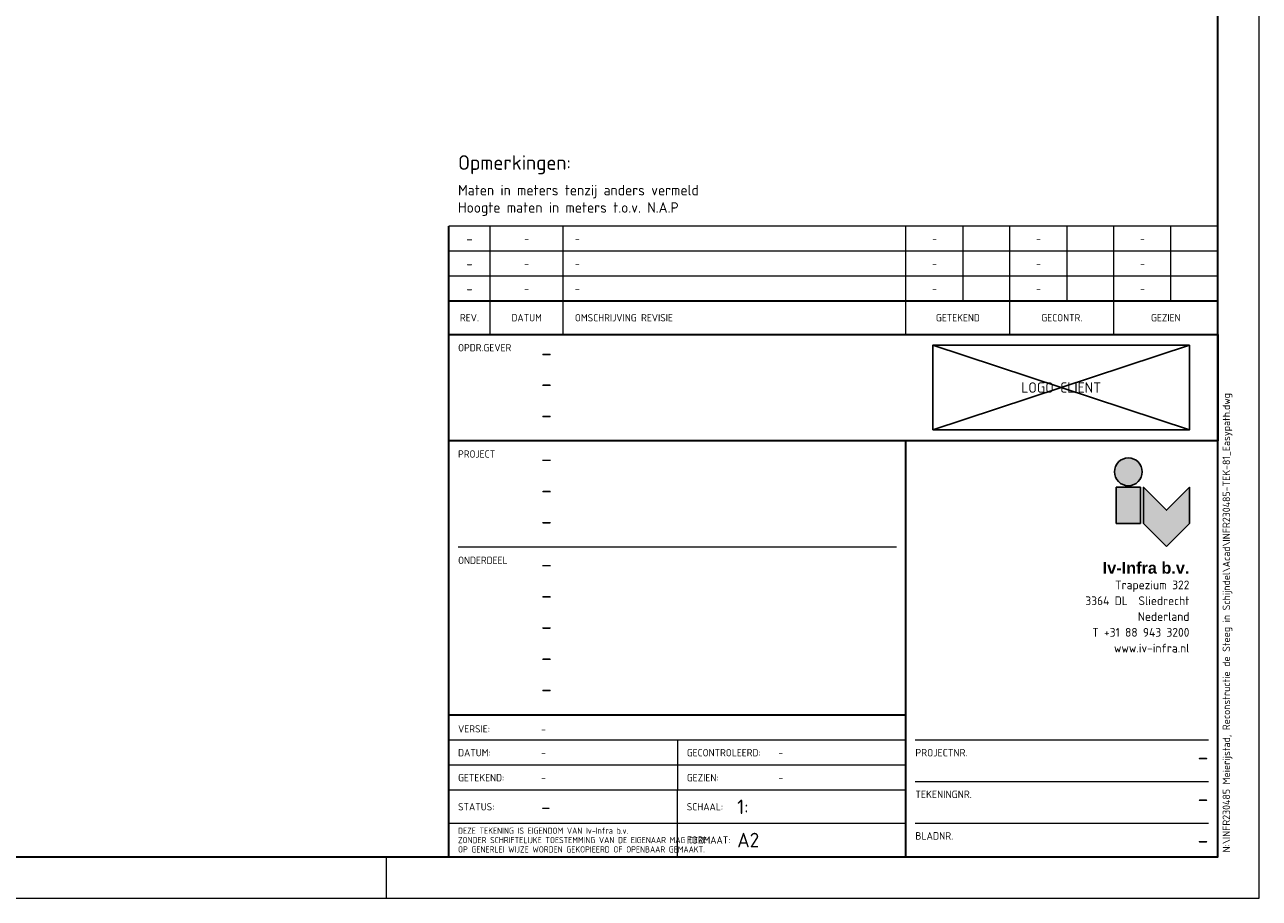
# Paper-space layout 'A2' of a CAD drawing. Header units: metres. Extents: x 0 to 594, y 0 to 420.
# Tile 2 of 2: x 297 to 594, y 0 to 210. Entities that reach past the tile are written whole.
import ezdxf
from ezdxf.enums import TextEntityAlignment as Align

# ---------------------------------------------------------------- set-up
doc = ezdxf.new("R2010")
doc.units = ezdxf.units.M
doc.layers.get('0').update_dxf_attribs({"color": 151})
doc.layers.get('Defpoints').update_dxf_attribs({"color": 171})
for name, color, linetype, lineweight in [('X-XX-AL-T25', 7, 'Continuous', 25), ('X-XX-AL-T35', 7, 'Continuous', 35), ('X-XX-AL-TEKENBLAD_KADER-G', 7, 'Continuous', 25), ('X-XX-AL-TEKENBLAD_TITELBLOK-S-1', 7, 'Continuous', 25), ('X-XX-AL-TEKENBLAD_WIJZIGINGSBLOK-S-1', 7, 'Continuous', 25)]:
    doc.layers.add(name, color=color, linetype=linetype, lineweight=lineweight)
doc.layers.add('X-XX-AL-TEKENBLAD', color=7, linetype='Continuous')
doc.layers.add('X-XX-AL-TEKENBLAD_TITELBLOK_BEDRIJFSLOGO-S-1', color=7, linetype='Continuous')
doc.styles.add('Iv-Tekeninghoofd-2', font='arialbd.ttf', dxfattribs={"height": 2.8})
doc.styles.add('NLCS-ISO', font='NLCS-ISO.TTF')

# ---------------------------------------------------------------- blocks, each defined once
blk = doc.blocks.new('Iv-Border_A2')
at = {"lineweight": 18}
blk.add_line((-210, 0), (-210, 10), dxfattribs=at)
blk.add_lwpolyline([(-594, 0), (0, 0), (0, 420), (-594, 420)], close=True, dxfattribs=at)
at = {"lineweight": 35}
blk.add_lwpolyline([(-584, 10), (-10, 10), (-10, 410), (-584, 410)], close=True, dxfattribs=at)
blk = doc.blocks.new('*U47')
at = {"layer": 'X-XX-AL-TEKENBLAD'}
blk.add_blockref('Iv-Border_A2', (0, 0), dxfattribs=at)
blk = doc.blocks.new('Iv-Revisieblok_voettekst_V2.8')
at = {"linetype": 'Continuous', "lineweight": 35}
for p in [(185, 8), (0, 0)]:
    blk.add_line(p, (0, 8), dxfattribs=at)
at = {"linetype": 'Continuous', "lineweight": 18}
for p, q in [((10, 0), (10, 8)), ((27.5, 0), (27.5, 8)), ((110, 0), (110, 8)), ((135, 0), (135, 8)), ((160, 0), (160, 8))]:
    blk.add_line(p, q, dxfattribs=at)
at = {"linetype": 'Continuous', "lineweight": 35}
blk.add_lwpolyline([(0, 0), (185, 0)], dxfattribs=at)
at = {"linetype": 'Continuous', "lineweight": 25, "style": 'NLCS-ISO'}
for s, p in [('REV.', (5, 4)), ('DATUM', (18.75, 4))]:
    blk.add_text(s, height=1.75, dxfattribs=at).set_placement(p, align=Align.MIDDLE)
blk.add_text('OMSCHRIJVING REVISIE', height=1.75, dxfattribs=at).set_placement((30.36, 4), align=Align.MIDDLE_LEFT)
for s, p in [('GETEKEND', (122.5, 4)), ('GECONTR.', (147.5, 4)), ('GEZIEN', (172.5, 4))]:
    blk.add_text(s, height=1.75, dxfattribs=at).set_placement(p, align=Align.MIDDLE_CENTER)
blk = doc.blocks.new('Iv-Logo-IV')
at = {"layer": 'X-XX-AL-TEKENBLAD_TITELBLOK_BEDRIJFSLOGO-S-1', "lineweight": 25, "true_color": 0x146852}
h = blk.add_hatch(color=126, dxfattribs=at)
edge = h.paths.add_edge_path()
edge.add_arc((-14.7, 12.4), 3.34, 0, 360)
for points in [[(-17.6, 8.7), (-17.6, 0), (-11.8, 0), (-11.8, 8.7)], [(-5.525, -5.525), (-11.05, 0), (-11.05, 8.7), (-5.525, 3.175), (0, 8.7), (0, 0)]]:
    blk.add_hatch(color=126, dxfattribs=at).paths.add_polyline_path(points)
at = {"layer": 'X-XX-AL-TEKENBLAD_TITELBLOK_BEDRIJFSLOGO-S-1', "color": 126, "lineweight": 25, "true_color": 0x146852}
for points in [[(-17.6, 8.7), (-17.6, 0), (-11.8, 0), (-11.8, 8.7)], [(-5.525, -5.525), (-11.05, 0), (-11.05, 8.7), (-5.525, 3.175), (0, 8.7), (0, 0)]]:
    blk.add_lwpolyline(points, close=True, dxfattribs=at)
blk.add_circle((-14.7, 12.4), 3.34, dxfattribs=at)
blk = doc.blocks.new('Addressblock_Iv-Infra SLI_V2.8')
at = {"linetype": 'Continuous', "lineweight": 25, "style": 'Iv-Tekeninghoofd-2'}
blk.add_text('Iv-Infra b.v.', height=2.8, dxfattribs=at).set_placement((0, 0), align=Align.RIGHT)
at = {"linetype": 'Continuous', "lineweight": 18, "style": 'NLCS-ISO'}
for s, p in [('Trapezium 322', (0, -3.75)), ('3364 DL  Sliedrecht', (0, -7.55)), ('Nederland', (0, -11.35)), ('T +31 88 943 3200', (0, -15.15)), ('www.iv-infra.nl', (0, -18.95))]:
    blk.add_text(s, height=2.1, dxfattribs=at).set_placement(p, align=Align.RIGHT)
blk = doc.blocks.new('Logoblok Iv-Infra SLI_A0_V2.8')
for name, p in [('Iv-Logo-IV', (-6.81, -19.88)), ('Addressblock_Iv-Infra SLI_V2.8', (-6.81, -31.97))]:
    blk.add_blockref(name, p)
blk = doc.blocks.new('*U55')
at = {"lineweight": 35}
for p, q in [((0, 100), (-185, 100)), ((-185, 0), (-185, 100)), ((-75, 0), (-75, 100)), ((-75, 34), (-185, 34))]:
    blk.add_line(p, q, dxfattribs=at)
at = {"lineweight": 18}
for p, q in [((-77.25, 74.44), (-182.75, 74.44)), ((-75, 28), (-185, 28)), ((-129.97, 28), (-129.97, 16)), ((-2.25, 28), (-72.75, 28)), ((-75, 22), (-185, 22)), ((-2.25, 18), (-72.75, 18)), ((-2.25, 18), (-72.75, 18)), ((-75, 16), (-185, 16)), ((-129.97, 0), (-129.97, 16)), ((-75, 8), (-185, 8)), ((-2.25, 8), (-72.75, 8))]:
    blk.add_line(p, q, dxfattribs=at)
blk.add_blockref('Logoblok Iv-Infra SLI_A0_V2.8', (0, 100))
at = {"lineweight": 18, "style": 'NLCS-ISO'}
for s, p in [('PROJECT', (-182.75, 95.93)), ('ONDERDEEL', (-182.75, 70.37))]:
    blk.add_text(s, height=1.75, dxfattribs=at).set_placement(p)
for s, height, p in [('VERSIE:', 1.75, (-182.75, 30.73)), ('DATUM:', 1.75, (-182.75, 25)), ('GECONTROLEERD:', 1.75, (-127.72, 25)), ('PROJECTNR.', 1.8, (-72.75, 25)), ('GETEKEND:', 1.75, (-182.75, 19)), ('GEZIEN:', 1.75, (-127.72, 19)), ('TEKENINGNR.', 1.8, (-72.75, 15)), ('STATUS:', 1.75, (-182.75, 12)), ('SCHAAL:', 1.75, (-127.72, 12)), ('FORMAAT:', 1.75, (-127.72, 4)), ('BLADNR.', 1.8, (-72.75, 5))]:
    blk.add_text(s, height=height, dxfattribs=at).set_placement(p, align=Align.MIDDLE_LEFT)
at = {"linetype": 'Continuous', "lineweight": 18, "style": 'NLCS-ISO', "width": 0.8}
blk.add_text('DEZE TEKENING IS EIGENDOM VAN Iv-Infra b.v.', height=1.5, dxfattribs=at).set_placement((-182.75, 5.5))
at = {"lineweight": 18, "style": 'NLCS-ISO', "width": 0.8}
for s, p in [('ZONDER SCHRIFTELIJKE TOESTEMMING VAN DE EIGENAAR MAG DEZE', (-182.75, 3.25)), ('OP GENERLEI WIJZE WORDEN GEKOPIEERD OF OPENBAAR GEMAAKT.', (-182.75, 1))]:
    blk.add_text(s, height=1.5, dxfattribs=at).set_placement(p)
at = {"lineweight": 18, "insert": (1.17, 1), "char_height": 1.8, "attachment_point": 1, "rotation": 90, "style": 'NLCS-ISO'}
blk.add_mtext_dynamic_manual_height_columns('N:\\\\INFR230485 Meierijstad, Reconstructie de Steeg in Schijndel\\\\Acad\\\\INFR230485-TEK-81_Easypath.dwg', width=196.9063, gutter_width=9, heights=[0], dxfattribs=at)
at = {"lineweight": 50, "style": 'NLCS-ISO'}
for tag, p in [('PROJECT_1', (-162.77, 93.69)), ('PROJECT_2', (-162.77, 86.19)), ('PROJECT_3', (-162.77, 78.69)), ('SUBJECT_1', (-162.77, 68.37)), ('SUBJECT_2', (-162.77, 60.87)), ('SUBJECT_3', (-162.77, 53.37)), ('SUBJECT_4', (-162.77, 45.87)), ('SUBJECT_5', (-162.77, 38.37))]:
    blk.add_attdef(tag, p, '', height=4, dxfattribs=at)
at = {"lineweight": 18, "style": 'NLCS-ISO'}
for tag, p in [('DESCRIPTION_REV0', (-162.77, 30.66)), ('DRAWN_DATE', (-162.77, 25)), ('CHECKED_NAME', (-105.69, 25)), ('DRAWN_NAME', (-162.77, 19)), ('APPROVED_NAME', (-105.69, 19))]:
    blk.add_attdef(tag, text='', height=1.75, dxfattribs=at).set_placement(p, align=Align.MIDDLE_LEFT)
at = {"lineweight": 50, "style": 'NLCS-ISO'}
for tag, p in [('PROJECTNO_IV', (-2.25, 26)), ('DRAWING_NO', (-2.25, 16)), ('SHEET_NO', (-2.25, 6))]:
    blk.add_attdef(tag, text='', height=4, dxfattribs=at).set_placement(p, align=Align.TOP_RIGHT)
for tag, p in [('STATUS', (-162.77, 12)), ('SCALE', (-115.59, 12)), ('FORMAT', (-115.59, 4))]:
    blk.add_attdef(tag, text='', height=3.5, dxfattribs=at).set_placement(p, align=Align.MIDDLE_LEFT)
blk = doc.blocks.new('Opmerkingen')
at = {"layer": 'X-XX-AL-T25', "style": 'NLCS-ISO'}
for s, p in [('Maten in meters tenzij anders vermeld', (2.25, 6.67)), ('Hoogte maten in meters t.o.v. N.A.P', (2.25, 2.5))]:
    blk.add_text(s, height=2.5, dxfattribs=at).set_placement(p, align=Align.BOTTOM_LEFT)
at = {"layer": 'X-XX-AL-T35', "style": 'NLCS-ISO'}
blk.add_text('Opmerkingen:', height=3.5, dxfattribs=at).set_placement((2.25, 12.5), align=Align.BOTTOM_LEFT)
blk = doc.blocks.new('Iv-Logoblok-Opdrachtgever_V2.8')
at = {"lineweight": 35}
blk.add_lwpolyline([(185, 0), (0, 0), (0, 25.56), (185, 25.56)], close=True, dxfattribs=at)
at = {"layer": 'Defpoints'}
blk.add_lwpolyline([(116.45, 2.61), (178.19, 2.61), (178.19, 22.95), (116.45, 22.95)], close=True, dxfattribs=at)
for points in [[(116.45, 2.61), (178.19, 22.95)], [(178.19, 2.61), (116.45, 22.95)]]:
    blk.add_lwpolyline(points, dxfattribs=at)
at = {"lineweight": 18, "style": 'NLCS-ISO'}
blk.add_text('OPDR.GEVER', height=1.75, dxfattribs=at).set_placement((2.25, 21.48))
at = {"lineweight": 50, "style": 'NLCS-ISO'}
for tag, p in [('CLIENT_1', (22.23, 19.13)), ('CLIENT_2', (22.23, 11.74)), ('CLIENT_3', (22.23, 4.24))]:
    blk.add_attdef(tag, p, '', height=2.8, dxfattribs=at)
at = {"layer": 'Defpoints', "style": 'NLCS-ISO'}
blk.add_text('LOGO CLIENT', height=2.5, dxfattribs=at).set_placement((147.32, 12.78), align=Align.MIDDLE_CENTER)
blk = doc.blocks.new('Iv-Revisieblok_attributes_V2.8')
at = {"linetype": 'Continuous', "lineweight": 18}
for p, q in [((185, 6), (0, 6)), ((10, 0), (10, 6)), ((27.5, 0), (27.5, 6)), ((110, 0), (110, 6)), ((123.75, 0), (123.75, 6)), ((135, 0), (135, 6)), ((148.75, 0), (148.75, 6)), ((160, 0), (160, 6)), ((173.75, 0), (173.75, 6)), ((185, 0), (0, 0))]:
    blk.add_line(p, q, dxfattribs=at)
at = {"linetype": 'Continuous', "lineweight": 35}
blk.add_line((0, 0), (0, 6), dxfattribs=at)
at = {"linetype": 'Continuous', "lineweight": 25, "style": 'NLCS-ISO', "flags": 8}
blk.add_attdef('REV_NO', text='', height=2.5, dxfattribs=at).set_placement((5, 3), align=Align.MIDDLE_CENTER)
at = {"linetype": 'Continuous', "lineweight": 18, "style": 'NLCS-ISO', "flags": 8}
for tag, p in [('REV_DATE', (18.75, 3)), ('REV_DRAW', (116.875, 3)), ('REV_CHECKED', (141.875, 3)), ('REV_APPROVED', (166.875, 3))]:
    blk.add_attdef(tag, text='', height=1.8, dxfattribs=at).set_placement(p, align=Align.MIDDLE_CENTER)
blk.add_attdef('REV_DESCRIPTION', text='', height=1.8, dxfattribs=at).set_placement((30.364, 3), align=Align.MIDDLE_LEFT)

psp = doc.layouts.new('A2')

# ---------------------------------------------------------------- block references
psp.add_blockref('Opmerkingen', (399, 161.56))
at = {"layer": 'X-XX-AL-TEKENBLAD_KADER-G'}
psp.add_blockref('*U47', (594, 0), dxfattribs=at)
at = {"layer": 'X-XX-AL-TEKENBLAD_TITELBLOK-S-1'}
ref = psp.add_blockref('Iv-Logoblok-Opdrachtgever_V2.8', (399, 110), dxfattribs=at)
ref.add_attrib('CLIENT_1', '-', (421.23, 129.13), dxfattribs={"color": 7, "linetype": 'Continuous', "lineweight": 50, "height": 4, "style": 'NLCS-ISO'})
ref.add_attrib('CLIENT_2', '-', (421.23, 121.74), dxfattribs={"color": 7, "linetype": 'Continuous', "lineweight": 50, "height": 4, "style": 'NLCS-ISO'})
ref.add_attrib('CLIENT_3', '-', (421.23, 114.24), dxfattribs={"color": 7, "linetype": 'Continuous', "lineweight": 50, "height": 4, "style": 'NLCS-ISO'})
ref = psp.add_blockref('*U55', (584, 10), dxfattribs=at)
ref.add_attrib('PROJECT_1', '-', (421.23, 103.69), dxfattribs={"color": 7, "linetype": 'Continuous', "lineweight": 50, "height": 4, "style": 'NLCS-ISO'})
ref.add_attrib('PROJECT_2', '-', (421.23, 96.19), dxfattribs={"color": 7, "linetype": 'Continuous', "lineweight": 50, "height": 4, "style": 'NLCS-ISO'})
ref.add_attrib('PROJECT_3', '-', (421.23, 88.69), dxfattribs={"color": 7, "linetype": 'Continuous', "lineweight": 50, "height": 4, "style": 'NLCS-ISO'})
ref.add_attrib('SUBJECT_1', '-', (421.23, 78.37), dxfattribs={"color": 7, "linetype": 'Continuous', "lineweight": 50, "height": 4, "style": 'NLCS-ISO'})
ref.add_attrib('SUBJECT_2', '-', (421.23, 70.87), dxfattribs={"color": 7, "linetype": 'Continuous', "lineweight": 50, "height": 4, "style": 'NLCS-ISO'})
ref.add_attrib('SUBJECT_3', '-', (421.23, 63.37), dxfattribs={"color": 7, "linetype": 'Continuous', "lineweight": 50, "height": 4, "style": 'NLCS-ISO'})
ref.add_attrib('SUBJECT_4', '-', (421.23, 55.87), dxfattribs={"color": 7, "linetype": 'Continuous', "lineweight": 50, "height": 4, "style": 'NLCS-ISO'})
ref.add_attrib('SUBJECT_5', '-', (421.23, 48.37), dxfattribs={"color": 7, "linetype": 'Continuous', "lineweight": 50, "height": 4, "style": 'NLCS-ISO'})
ref.add_attrib('PROJECTNO_IV', '-', dxfattribs={"color": 7, "linetype": 'Continuous', "lineweight": 50, "height": 4, "style": 'NLCS-ISO'}).set_placement((581.75, 36), align=Align.TOP_RIGHT)
ref.add_attrib('DRAWING_NO', '-', dxfattribs={"color": 7, "linetype": 'Continuous', "lineweight": 50, "height": 4, "style": 'NLCS-ISO'}).set_placement((581.75, 26), align=Align.TOP_RIGHT)
ref.add_attrib('SHEET_NO', '-', dxfattribs={"color": 7, "linetype": 'Continuous', "lineweight": 50, "height": 4, "style": 'NLCS-ISO'}).set_placement((581.75, 16), align=Align.TOP_RIGHT)
ref.add_attrib('DESCRIPTION_REV0', '-', dxfattribs={"color": 7, "linetype": 'Continuous', "lineweight": 18, "height": 1.75, "style": 'NLCS-ISO'}).set_placement((421.23, 40.66), align=Align.MIDDLE_LEFT)
ref.add_attrib('DRAWN_DATE', '-', dxfattribs={"color": 7, "linetype": 'Continuous', "lineweight": 18, "height": 1.75, "style": 'NLCS-ISO'}).set_placement((421.23, 35), align=Align.MIDDLE_LEFT)
ref.add_attrib('DRAWN_NAME', '-', dxfattribs={"color": 7, "linetype": 'Continuous', "lineweight": 18, "height": 1.75, "style": 'NLCS-ISO'}).set_placement((421.23, 29), align=Align.MIDDLE_LEFT)
ref.add_attrib('CHECKED_NAME', '-', dxfattribs={"color": 7, "linetype": 'Continuous', "lineweight": 18, "height": 1.75, "style": 'NLCS-ISO'}).set_placement((478.31, 35), align=Align.MIDDLE_LEFT)
ref.add_attrib('APPROVED_NAME', '-', dxfattribs={"color": 7, "linetype": 'Continuous', "lineweight": 18, "height": 1.75, "style": 'NLCS-ISO'}).set_placement((478.31, 29), align=Align.MIDDLE_LEFT)
ref.add_attrib('STATUS', '-', dxfattribs={"color": 7, "linetype": 'Continuous', "lineweight": 50, "height": 3.5, "style": 'NLCS-ISO'}).set_placement((421.23, 22), align=Align.MIDDLE_LEFT)
ref.add_attrib('SCALE', '1:', dxfattribs={"color": 7, "linetype": 'Continuous', "lineweight": 50, "height": 3.5, "style": 'NLCS-ISO'}).set_placement((468.41, 22), align=Align.MIDDLE_LEFT)
ref.add_attrib('FORMAT', 'A2', dxfattribs={"color": 7, "linetype": 'Continuous', "lineweight": 50, "height": 3.5, "style": 'NLCS-ISO'}).set_placement((468.41, 14), align=Align.MIDDLE_LEFT)
at = {"layer": 'X-XX-AL-TEKENBLAD_WIJZIGINGSBLOK-S-1'}
ref = psp.add_blockref('Iv-Revisieblok_attributes_V2.8', (399, 155.56), dxfattribs=at)
ref.add_attrib('REV_NO', '-', dxfattribs={"color": 7, "linetype": 'Continuous', "lineweight": 25, "height": 2.5, "style": 'NLCS-ISO'}).set_placement((404, 158.56), align=Align.MIDDLE_CENTER)
ref.add_attrib('REV_DATE', '-', dxfattribs={"color": 7, "linetype": 'Continuous', "lineweight": 18, "height": 1.8, "style": 'NLCS-ISO'}).set_placement((417.75, 158.56), align=Align.MIDDLE_CENTER)
ref.add_attrib('REV_DESCRIPTION', '-', dxfattribs={"color": 7, "linetype": 'Continuous', "lineweight": 18, "height": 1.8, "style": 'NLCS-ISO'}).set_placement((429.36, 158.56), align=Align.MIDDLE_LEFT)
ref.add_attrib('REV_DRAW', '-', dxfattribs={"color": 7, "linetype": 'Continuous', "lineweight": 18, "height": 1.8, "style": 'NLCS-ISO'}).set_placement((515.88, 158.56), align=Align.MIDDLE_CENTER)
ref.add_attrib('REV_CHECKED', '-', dxfattribs={"color": 7, "linetype": 'Continuous', "lineweight": 18, "height": 1.8, "style": 'NLCS-ISO'}).set_placement((540.88, 158.56), align=Align.MIDDLE_CENTER)
ref.add_attrib('REV_APPROVED', '-', dxfattribs={"color": 7, "linetype": 'Continuous', "lineweight": 18, "height": 1.8, "style": 'NLCS-ISO'}).set_placement((565.88, 158.56), align=Align.MIDDLE_CENTER)
ref = psp.add_blockref('Iv-Revisieblok_attributes_V2.8', (399, 149.56), dxfattribs=at)
ref.add_attrib('REV_NO', '-', dxfattribs={"color": 7, "linetype": 'Continuous', "lineweight": 25, "height": 2.5, "style": 'NLCS-ISO'}).set_placement((404, 152.56), align=Align.MIDDLE_CENTER)
ref.add_attrib('REV_DATE', '-', dxfattribs={"color": 7, "linetype": 'Continuous', "lineweight": 18, "height": 1.8, "style": 'NLCS-ISO'}).set_placement((417.75, 152.56), align=Align.MIDDLE_CENTER)
ref.add_attrib('REV_DESCRIPTION', '-', dxfattribs={"color": 7, "linetype": 'Continuous', "lineweight": 18, "height": 1.8, "style": 'NLCS-ISO'}).set_placement((429.36, 152.56), align=Align.MIDDLE_LEFT)
ref.add_attrib('REV_DRAW', '-', dxfattribs={"color": 7, "linetype": 'Continuous', "lineweight": 18, "height": 1.8, "style": 'NLCS-ISO'}).set_placement((515.88, 152.56), align=Align.MIDDLE_CENTER)
ref.add_attrib('REV_CHECKED', '-', dxfattribs={"color": 7, "linetype": 'Continuous', "lineweight": 18, "height": 1.8, "style": 'NLCS-ISO'}).set_placement((540.88, 152.56), align=Align.MIDDLE_CENTER)
ref.add_attrib('REV_APPROVED', '-', dxfattribs={"color": 7, "linetype": 'Continuous', "lineweight": 18, "height": 1.8, "style": 'NLCS-ISO'}).set_placement((565.88, 152.56), align=Align.MIDDLE_CENTER)
ref = psp.add_blockref('Iv-Revisieblok_attributes_V2.8', (399, 143.56), dxfattribs=at)
ref.add_attrib('REV_NO', '-', dxfattribs={"color": 7, "linetype": 'Continuous', "lineweight": 25, "height": 2.5, "style": 'NLCS-ISO'}).set_placement((404, 146.56), align=Align.MIDDLE_CENTER)
ref.add_attrib('REV_DATE', '-', dxfattribs={"color": 7, "linetype": 'Continuous', "lineweight": 18, "height": 1.8, "style": 'NLCS-ISO'}).set_placement((417.75, 146.56), align=Align.MIDDLE_CENTER)
ref.add_attrib('REV_DESCRIPTION', '-', dxfattribs={"color": 7, "linetype": 'Continuous', "lineweight": 18, "height": 1.8, "style": 'NLCS-ISO'}).set_placement((429.36, 146.56), align=Align.MIDDLE_LEFT)
ref.add_attrib('REV_DRAW', '-', dxfattribs={"color": 7, "linetype": 'Continuous', "lineweight": 18, "height": 1.8, "style": 'NLCS-ISO'}).set_placement((515.88, 146.56), align=Align.MIDDLE_CENTER)
ref.add_attrib('REV_CHECKED', '-', dxfattribs={"color": 7, "linetype": 'Continuous', "lineweight": 18, "height": 1.8, "style": 'NLCS-ISO'}).set_placement((540.88, 146.56), align=Align.MIDDLE_CENTER)
ref.add_attrib('REV_APPROVED', '-', dxfattribs={"color": 7, "linetype": 'Continuous', "lineweight": 18, "height": 1.8, "style": 'NLCS-ISO'}).set_placement((565.88, 146.56), align=Align.MIDDLE_CENTER)
psp.add_blockref('Iv-Revisieblok_voettekst_V2.8', (399, 135.56), dxfattribs=at)

doc.saveas('drawing.dxf')
